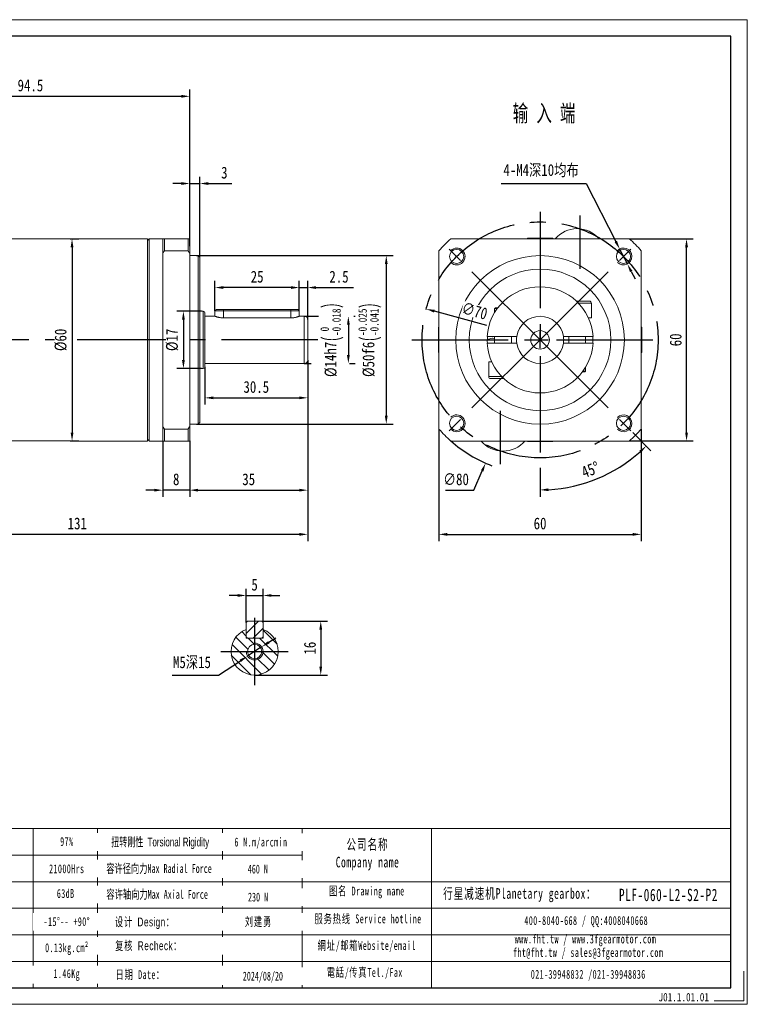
# Model space of a CAD drawing. Header units: millimetres. Extents: x -72 to 341, y -62 to 230.
# Tile 3 of 3: x 125 to 341, y -62 to 230. Entities that reach past the tile are written whole.
import ezdxf

# ---------------------------------------------------------------- set-up
doc = ezdxf.new("R2010")
doc.units = ezdxf.units.MM
doc.header["$LTSCALE"] = 1.5
doc.header["$PDSIZE"] = -1
doc.linetypes.add('CENTER2', pattern=[28.575, 19.05, -3.175, 3.175, -3.175])
doc.layers.get('0').update_dxf_attribs({"lineweight": 18})
doc.layers.get('Defpoints').update_dxf_attribs({"lineweight": 18})
for name, color, linetype in [('1轮廓实线层', 7, 'Continuous'), ('3中心线层', 1, 'CENTER2'), ('6文字层', 3, 'Continuous'), ('7标注层', 4, 'Continuous')]:
    doc.layers.add(name, color=color, linetype=linetype)
doc.layers.add('SLD-0', color=7, linetype='Continuous', lineweight=18)
doc.layers.add('图框_外框线', color=7, linetype='Continuous', lineweight=18)
doc.styles.get("Standard").update_dxf_attribs({"font": 'txt', "width": 0.707})
doc.styles.add('TH_GBDIM', font='txt', dxfattribs={"width": 0.8})
doc.styles.add('标准', font='txt', dxfattribs={"width": 0.667})
doc.styles.add('样式 1', font='txt', dxfattribs={"width": 0.8})
doc.dimstyles.new('TH_GBDIM', dxfattribs={"dimtxt": 3.5, "dimasz": 2.5, "dimexe": 2, "dimexo": 0, "dimgap": 1.5, "dimtad": 1, "dimdec": 1, "dimdsep": 46, "dimtxsty": 'TH_GBDIM', "dimcen": 2.5, "dimdle": 5, "dimclrd": 4, "dimclre": 4, "dimclrt": 3, "dimadec": 0, "dimazin": 2, "dimtfac": 0.714286, "dimtdec": 1, "dimtmove": 0, "dimatfit": 3, "dimfxl": 1, "dimtolj": 1, "dimarcsym": 0})

# ---------------------------------------------------------------- blocks, each defined once
blk = doc.blocks.new('*D65')
at = {"layer": '7标注层', "color": 4, "lineweight": -2}
for p, q in [((267.84, 181.04), (293.03, 181.04)), ((293.03, 181.04), (301.87, 163.84)), ((305.3, 157.17), (303.01, 161.62)), ((306.44, 154.95), (307.58, 152.73))]:
    blk.add_line(p, q, dxfattribs=at)
at = {"layer": '7标注层', "color": 4}
for points in [[(301.5, 163.65), (302.24, 164.03), (303.01, 161.62)], [(306.81, 155.14), (306.07, 154.76), (305.3, 157.17)]]:
    blk.add_solid(points, dxfattribs=at)
at = {"layer": 'Defpoints', "color": 0}
for p in [(303.01, 161.62), (305.3, 157.17)]:
    blk.add_point(p, dxfattribs=at)
at = {"layer": '7标注层', "color": 3, "insert": (279.69, 184.85), "char_height": 3.5, "attachment_point": 5, "style": 'TH_GBDIM'}
blk.add_mtext('\\A1;{4-M4深10均布}{}{}', dxfattribs=at)
blk = doc.blocks.new('*D66')
at = {"layer": '7标注层', "color": 4, "lineweight": -2}
for p, q in [((249.4, 108.19), (249.4, 74.95)), ((309.4, 108.19), (309.4, 74.95)), ((251.9, 76.95), (306.9, 76.95))]:
    blk.add_line(p, q, dxfattribs=at)
at = {"layer": '7标注层', "color": 4}
for points in [[(251.9, 77.37), (251.9, 76.53), (249.4, 76.95)], [(306.9, 76.53), (306.9, 77.37), (309.4, 76.95)]]:
    blk.add_solid(points, dxfattribs=at)
at = {"layer": 'Defpoints', "color": 0}
for p in [(249.4, 108.19), (309.4, 108.19), (309.4, 76.95)]:
    blk.add_point(p, dxfattribs=at)
at = {"layer": '7标注层', "color": 3, "insert": (279.4, 80.16), "char_height": 3.5, "attachment_point": 5, "style": 'TH_GBDIM'}
blk.add_mtext('\\A1;60', dxfattribs=at)
blk = doc.blocks.new('*D67')
at = {"layer": '7标注层', "color": 4, "lineweight": -2}
for p, q in [((305.86, 164.65), (324.85, 164.65)), ((322.85, 107.15), (322.85, 162.15)), ((305.86, 104.65), (324.85, 104.65))]:
    blk.add_line(p, q, dxfattribs=at)
at = {"layer": '7标注层', "color": 4}
for points in [[(323.27, 162.15), (322.44, 162.15), (322.85, 164.65)], [(322.44, 107.15), (323.27, 107.15), (322.85, 104.65)]]:
    blk.add_solid(points, dxfattribs=at)
at = {"layer": 'Defpoints', "color": 0}
for p in [(305.86, 164.65), (322.85, 164.65), (305.86, 104.65)]:
    blk.add_point(p, dxfattribs=at)
at = {"layer": '7标注层', "color": 3, "insert": (319.64, 134.65), "char_height": 3.5, "attachment_point": 5, "rotation": 90, "style": 'TH_GBDIM'}
blk.add_mtext('\\A1;60', dxfattribs=at)
blk = doc.blocks.new('*D73')
at = {"layer": '7标注层', "color": 4, "lineweight": -2}
for p, q in [((210.47, 128.65), (210.47, 74.95)), ((80.97, 98.52), (80.97, 74.95)), ((207.97, 76.95), (83.47, 76.95))]:
    blk.add_line(p, q, dxfattribs=at)
at = {"layer": '7标注层', "color": 4}
for points in [[(83.47, 77.37), (83.47, 76.53), (80.97, 76.95)], [(207.97, 76.53), (207.97, 77.37), (210.47, 76.95)]]:
    blk.add_solid(points, dxfattribs=at)
at = {"layer": 'Defpoints', "color": 0}
for p in [(210.47, 128.65), (80.97, 98.52), (80.97, 76.95)]:
    blk.add_point(p, dxfattribs=at)
at = {"layer": '7标注层', "color": 3, "insert": (142.12, 80.16), "char_height": 3.5, "attachment_point": 5, "style": 'TH_GBDIM'}
blk.add_mtext('\\A1;{131}{}{}', dxfattribs=at)
blk = doc.blocks.new('*D74')
at = {"layer": '7标注层', "color": 4, "lineweight": -2}
for p, q in [((175.47, 164.65), (175.47, 183.04)), ((178.47, 159.15), (178.47, 183.04)), ((172.97, 181.04), (170.47, 181.04)), ((175.47, 181.04), (178.47, 181.04)), ((180.97, 181.04), (187.99, 181.04))]:
    blk.add_line(p, q, dxfattribs=at)
at = {"layer": '7标注层', "color": 4}
for points in [[(172.97, 180.62), (172.97, 181.46), (175.47, 181.04)], [(180.97, 181.46), (180.97, 180.62), (178.47, 181.04)]]:
    blk.add_solid(points, dxfattribs=at)
at = {"layer": 'Defpoints', "color": 0}
for p in [(178.47, 181.04), (175.47, 164.65), (178.47, 159.15)]:
    blk.add_point(p, dxfattribs=at)
at = {"layer": '7标注层', "color": 3, "insert": (185.73, 184.25), "char_height": 3.5, "attachment_point": 5, "style": 'TH_GBDIM'}
blk.add_mtext('\\A1;{3}{}{}', dxfattribs=at)
blk = doc.blocks.new('*D75')
at = {"layer": '7标注层', "color": 4, "lineweight": -2}
for p, q in [((210.47, 128.65), (210.47, 115.45)), ((179.97, 126.65), (179.97, 115.45)), ((182.47, 117.45), (207.97, 117.45))]:
    blk.add_line(p, q, dxfattribs=at)
at = {"layer": '7标注层', "color": 4}
for points in [[(182.47, 117.87), (182.47, 117.04), (179.97, 117.45)], [(207.97, 117.04), (207.97, 117.87), (210.47, 117.45)]]:
    blk.add_solid(points, dxfattribs=at)
at = {"layer": 'Defpoints', "color": 0}
for p in [(210.47, 128.65), (179.97, 126.65), (210.47, 117.45)]:
    blk.add_point(p, dxfattribs=at)
at = {"layer": '7标注层', "color": 3, "insert": (195.22, 120.66), "char_height": 3.5, "attachment_point": 5, "style": 'TH_GBDIM'}
blk.add_mtext('\\A1;30.5', dxfattribs=at)
blk = doc.blocks.new('*D76')
at = {"layer": '7标注层', "color": 4, "lineweight": -2}
for p, q in [((177.47, 159.65), (235.78, 159.65)), ((233.78, 157.15), (233.78, 112.15)), ((177.47, 109.65), (235.78, 109.65))]:
    blk.add_line(p, q, dxfattribs=at)
at = {"layer": '7标注层', "color": 4}
for points in [[(234.19, 157.15), (233.36, 157.15), (233.78, 159.65)], [(233.36, 112.15), (234.19, 112.15), (233.78, 109.65)]]:
    blk.add_solid(points, dxfattribs=at)
at = {"layer": 'Defpoints', "color": 0}
for p in [(177.47, 159.65), (177.47, 109.65), (233.78, 109.65)]:
    blk.add_point(p, dxfattribs=at)
at = {"layer": '7标注层', "color": 3, "insert": (228.91, 134.65), "char_height": 3.5, "attachment_point": 5, "rotation": 90, "style": 'TH_GBDIM'}
blk.add_mtext('\\A1;{%%c50}{}{f6\\H0.7143x;{\\H2x;\\W0.5;(}\\S-0.025^ -0.041;{\\H2x;\\W0.5;)}}', dxfattribs=at)
blk = doc.blocks.new('*D77')
at = {"layer": '7标注层', "color": 4, "lineweight": -2}
for p, q in [((207.97, 143.25), (207.97, 152.18)), ((210.47, 140.65), (210.47, 152.18)), ((205.47, 150.18), (202.97, 150.18)), ((207.97, 150.18), (210.47, 150.18)), ((212.97, 150.18), (224.02, 150.18))]:
    blk.add_line(p, q, dxfattribs=at)
at = {"layer": '7标注层', "color": 4}
for points in [[(205.47, 149.76), (205.47, 150.6), (207.97, 150.18)], [(212.97, 150.6), (212.97, 149.76), (210.47, 150.18)]]:
    blk.add_solid(points, dxfattribs=at)
at = {"layer": 'Defpoints', "color": 0}
for p in [(210.47, 150.18), (207.97, 143.25), (210.47, 140.65)]:
    blk.add_point(p, dxfattribs=at)
at = {"layer": '7标注层', "color": 3, "insert": (219.75, 153.37), "char_height": 3.5, "attachment_point": 5, "style": 'TH_GBDIM'}
blk.add_mtext('\\A1;2.5', dxfattribs=at)
blk = doc.blocks.new('*D78')
at = {"layer": '7标注层', "color": 4, "lineweight": -2}
for p, q in [((182.97, 143.25), (182.97, 152.18)), ((207.97, 143.25), (207.97, 152.18)), ((205.47, 150.18), (185.47, 150.18))]:
    blk.add_line(p, q, dxfattribs=at)
at = {"layer": '7标注层', "color": 4}
for points in [[(185.47, 150.6), (185.47, 149.76), (182.97, 150.18)], [(205.47, 149.76), (205.47, 150.6), (207.97, 150.18)]]:
    blk.add_solid(points, dxfattribs=at)
at = {"layer": 'Defpoints', "color": 0}
for p in [(182.97, 150.18), (182.97, 143.25), (207.97, 143.25)]:
    blk.add_point(p, dxfattribs=at)
at = {"layer": '7标注层', "color": 3, "insert": (195.47, 153.37), "char_height": 3.5, "attachment_point": 5, "style": 'TH_GBDIM'}
blk.add_mtext('\\A1;25', dxfattribs=at)
blk = doc.blocks.new('*D79')
at = {"layer": '7标注层', "color": 4, "lineweight": -2}
for p, q in [((210.47, 106.11), (210.47, 88.06)), ((175.47, 104.65), (175.47, 88.06)), ((177.97, 90.06), (207.97, 90.06))]:
    blk.add_line(p, q, dxfattribs=at)
at = {"layer": '7标注层', "color": 4}
for points in [[(177.97, 90.48), (177.97, 89.64), (175.47, 90.06)], [(207.97, 89.64), (207.97, 90.48), (210.47, 90.06)]]:
    blk.add_solid(points, dxfattribs=at)
at = {"layer": 'Defpoints', "color": 0}
for p in [(210.47, 106.11), (175.47, 104.65), (210.47, 90.06)]:
    blk.add_point(p, dxfattribs=at)
at = {"layer": '7标注层', "color": 3, "insert": (192.97, 93.27), "char_height": 3.5, "attachment_point": 5, "style": 'TH_GBDIM'}
blk.add_mtext('\\A1;35', dxfattribs=at)
blk = doc.blocks.new('*D80')
at = {"layer": '7标注层', "color": 4, "lineweight": -2}
for p, q in [((167.47, 104.65), (167.47, 88.06)), ((175.47, 104.65), (175.47, 88.06)), ((164.97, 90.06), (162.47, 90.06)), ((175.47, 90.06), (167.47, 90.06)), ((177.97, 90.06), (180.47, 90.06))]:
    blk.add_line(p, q, dxfattribs=at)
at = {"layer": '7标注层', "color": 4}
for points in [[(164.97, 89.64), (164.97, 90.48), (167.47, 90.06)], [(177.97, 90.48), (177.97, 89.64), (175.47, 90.06)]]:
    blk.add_solid(points, dxfattribs=at)
at = {"layer": 'Defpoints', "color": 0}
for p in [(167.47, 104.65), (175.47, 104.65), (167.47, 90.06)]:
    blk.add_point(p, dxfattribs=at)
at = {"layer": '7标注层', "color": 3, "insert": (171.47, 93.27), "char_height": 3.5, "attachment_point": 5, "style": 'TH_GBDIM'}
blk.add_mtext('\\A1;8', dxfattribs=at)
blk = doc.blocks.new('*D81')
at = {"layer": '7标注层', "color": 4, "lineweight": -2}
for p, q in [((189.72, 58.82), (187.22, 58.82)), ((192.22, 50.79), (192.22, 60.82)), ((192.22, 58.82), (197.22, 58.82)), ((197.22, 50.79), (197.22, 60.82)), ((199.72, 58.82), (202.22, 58.82))]:
    blk.add_line(p, q, dxfattribs=at)
at = {"layer": '7标注层', "color": 4}
for points in [[(189.72, 58.4), (189.72, 59.23), (192.22, 58.82)], [(199.72, 59.23), (199.72, 58.4), (197.22, 58.82)]]:
    blk.add_solid(points, dxfattribs=at)
at = {"layer": 'Defpoints', "color": 0}
for p in [(197.22, 58.82), (192.22, 50.79), (197.22, 50.79)]:
    blk.add_point(p, dxfattribs=at)
at = {"layer": '7标注层', "color": 3, "insert": (194.72, 62.01), "char_height": 3.5, "attachment_point": 5, "style": 'TH_GBDIM'}
blk.add_mtext('\\A1;5', dxfattribs=at)
blk = doc.blocks.new('*D82')
at = {"layer": '7标注层', "color": 4, "lineweight": -2}
for p, q in [((196.82, 51.19), (216.34, 51.19)), ((214.34, 48.69), (214.34, 37.69)), ((194.72, 35.19), (216.34, 35.19))]:
    blk.add_line(p, q, dxfattribs=at)
at = {"layer": '7标注层', "color": 4}
for points in [[(214.75, 48.69), (213.92, 48.69), (214.34, 51.19)], [(213.92, 37.69), (214.75, 37.69), (214.34, 35.19)]]:
    blk.add_solid(points, dxfattribs=at)
at = {"layer": 'Defpoints', "color": 0}
for p in [(196.82, 51.19), (194.72, 35.19), (214.34, 35.19)]:
    blk.add_point(p, dxfattribs=at)
at = {"layer": '7标注层', "color": 3, "insert": (211.13, 43.19), "char_height": 3.5, "attachment_point": 5, "rotation": 90, "style": 'TH_GBDIM'}
blk.add_mtext('\\A1;16', dxfattribs=at)
blk = doc.blocks.new('*D83')
at = {"layer": '7标注层', "color": 4, "lineweight": -2}
for p, q in [((198.91, 44.92), (201, 46.29)), ((196.81, 43.56), (192.63, 40.83)), ((183.99, 35.19), (190.53, 39.46)), ((170.27, 35.19), (183.99, 35.19))]:
    blk.add_line(p, q, dxfattribs=at)
at = {"layer": '7标注层', "color": 4}
for points in [[(198.68, 45.27), (199.14, 44.57), (196.81, 43.56)], [(190.76, 39.11), (190.3, 39.81), (192.63, 40.83)]]:
    blk.add_solid(points, dxfattribs=at)
at = {"layer": 'Defpoints', "color": 0}
for p in [(196.81, 43.56), (192.63, 40.83)]:
    blk.add_point(p, dxfattribs=at)
at = {"layer": '7标注层', "color": 3, "insert": (176.14, 38.85), "char_height": 3.5, "attachment_point": 5, "style": 'TH_GBDIM'}
blk.add_mtext('\\A1;{M5深15}{}{}', dxfattribs=at)
blk = doc.blocks.new('*D84')
at = {"layer": '7标注层', "color": 4, "lineweight": -2}
for p, q in [((209.47, 141.65), (213.66, 141.65)), ((224.2, 141.65), (224.53, 141.65)), ((222.53, 139.15), (222.53, 130.15)), ((209.47, 127.65), (211.46, 127.65)), ((222.86, 127.65), (224.53, 127.65))]:
    blk.add_line(p, q, dxfattribs=at)
at = {"layer": '7标注层', "color": 4}
for points in [[(222.95, 139.15), (222.12, 139.15), (222.53, 141.65)], [(222.12, 130.15), (222.95, 130.15), (222.53, 127.65)]]:
    blk.add_solid(points, dxfattribs=at)
at = {"layer": 'Defpoints', "color": 0}
for p in [(209.47, 141.65), (209.47, 127.65), (222.53, 127.65)]:
    blk.add_point(p, dxfattribs=at)
at = {"layer": '7标注层', "color": 3, "insert": (217.67, 134.65), "char_height": 3.5, "attachment_point": 5, "rotation": 90, "style": 'TH_GBDIM'}
blk.add_mtext('\\A1;{%%c14}{}{h7\\H0.7143x;{\\H2x;\\W0.5;(}\\S 0^ -0.018;{\\H2x;\\W0.5;)}}', dxfattribs=at)
blk = doc.blocks.new('*D85')
at = {"layer": '7标注层', "color": 4, "lineweight": -2}
for p, q in [((276.9, 134.65), (281.9, 134.65)), ((279.4, 132.15), (279.4, 137.15)), ((259.71, 90.06), (262.23, 95.77)), ((251.36, 90.06), (259.71, 90.06))]:
    blk.add_line(p, q, dxfattribs=at)
blk.add_arc((279.4, 134.65), 40, 228.5904, 249.0341, dxfattribs=at)
at = {"layer": '7标注层', "color": 4}
blk.add_solid([(262.61, 95.6), (261.85, 95.94), (263.24, 98.06)], dxfattribs=at)
at = {"layer": 'Defpoints', "color": 0}
for p in [(295.57, 171.24), (263.24, 98.06)]:
    blk.add_point(p, dxfattribs=at)
at = {"layer": '7标注层', "color": 3, "insert": (254.48, 93.27), "char_height": 3.5, "attachment_point": 5, "style": 'TH_GBDIM'}
blk.add_mtext('\\A1;{∅80}{}{}', dxfattribs=at)
blk = doc.blocks.new('*D87')
at = {"color": 4, "lineweight": -2}
for p, q in [((306.92, 107.14), (312.3, 101.75)), ((279.4, 96.65), (279.4, 88.12))]:
    blk.add_line(p, q, dxfattribs=at)
blk.add_arc((279.4, 134.65), 44.53, 273.2173, 311.7827, dxfattribs=at)
at = {"color": 4}
for points in [[(309.36, 101.14), (308.79, 101.75), (310.89, 103.16)], [(281.89, 90.61), (281.92, 89.77), (279.4, 90.12)]]:
    blk.add_solid(points, dxfattribs=at)
at = {"layer": 'Defpoints', "color": 0}
for p in [(279.4, 172.65), (279.4, 134.65), (306.92, 107.14), (279.4, 96.65), (301.67, 96.09)]:
    blk.add_point(p, dxfattribs=at)
at = {"color": 3, "insert": (294.35, 96.11), "char_height": 3.5, "attachment_point": 5, "rotation": 21.1964, "style": 'TH_GBDIM'}
blk.add_mtext('\\A1;45%%d', dxfattribs=at)
blk = doc.blocks.new('*D88')
at = {"layer": '7标注层', "color": 4, "lineweight": -2}
blk.add_line((263.6, 138.94), (248.04, 143.16), dxfattribs=at)
at = {"layer": '7标注层', "color": 4}
blk.add_solid([(248.15, 143.56), (247.93, 142.76), (245.63, 143.81)], dxfattribs=at)
at = {"layer": 'Defpoints', "color": 0}
for p in [(245.63, 143.81), (313.18, 125.48)]:
    blk.add_point(p, dxfattribs=at)
at = {"layer": '7标注层', "color": 3, "insert": (259.98, 143.25), "char_height": 3.5, "attachment_point": 5, "rotation": 344.8165, "style": 'TH_GBDIM'}
blk.add_mtext('\\A1;∅70', dxfattribs=at)
blk = doc.blocks.new('*D89')
at = {"layer": '7标注层', "color": 4, "lineweight": -2}
for p, q in [((178.97, 143.15), (171.6, 143.15)), ((173.6, 140.65), (173.6, 128.65)), ((178.97, 126.15), (171.6, 126.15))]:
    blk.add_line(p, q, dxfattribs=at)
at = {"layer": '7标注层', "color": 4}
for points in [[(174.02, 140.65), (173.18, 140.65), (173.6, 143.15)], [(173.18, 128.65), (174.02, 128.65), (173.6, 126.15)]]:
    blk.add_solid(points, dxfattribs=at)
at = {"layer": 'Defpoints', "color": 0}
for p in [(178.97, 143.15), (173.6, 126.15), (178.97, 126.15)]:
    blk.add_point(p, dxfattribs=at)
at = {"layer": '7标注层', "color": 3, "insert": (170.26, 134.65), "char_height": 3.5, "attachment_point": 5, "rotation": 90, "style": 'TH_GBDIM'}
blk.add_mtext('\\A1;{%%c17}{}{}', dxfattribs=at)
blk = doc.blocks.new('*D90')
at = {"layer": '7标注层', "color": 4, "lineweight": -2}
for p, q in [((140.01, 164.65), (142.56, 164.65)), ((140.56, 162.15), (140.56, 107.15)), ((140.01, 104.65), (142.56, 104.65))]:
    blk.add_line(p, q, dxfattribs=at)
at = {"layer": '7标注层', "color": 4}
for points in [[(140.98, 162.15), (140.15, 162.15), (140.56, 164.65)], [(140.15, 107.15), (140.98, 107.15), (140.56, 104.65)]]:
    blk.add_solid(points, dxfattribs=at)
at = {"layer": 'Defpoints', "color": 0}
for p in [(140.01, 164.65), (140.01, 104.65), (140.56, 104.65)]:
    blk.add_point(p, dxfattribs=at)
at = {"layer": '7标注层', "color": 3, "insert": (137.22, 134.65), "char_height": 3.5, "attachment_point": 5, "rotation": 90, "style": 'TH_GBDIM'}
blk.add_mtext('\\A1;{%%c60}{}{}', dxfattribs=at)
blk = doc.blocks.new('*D92')
at = {"layer": '7标注层', "color": 4, "lineweight": -2}
for p, q in [((80.97, 162.88), (80.97, 208.92)), ((175.47, 162.49), (175.47, 208.92)), ((83.47, 206.92), (172.97, 206.92))]:
    blk.add_line(p, q, dxfattribs=at)
at = {"layer": '7标注层', "color": 4}
for points in [[(83.47, 207.33), (83.47, 206.5), (80.97, 206.92)], [(172.97, 206.5), (172.97, 207.33), (175.47, 206.92)]]:
    blk.add_solid(points, dxfattribs=at)
at = {"layer": 'Defpoints', "color": 0}
for p in [(175.47, 206.92), (80.97, 162.88), (175.47, 162.49)]:
    blk.add_point(p, dxfattribs=at)
at = {"layer": '7标注层', "color": 3, "insert": (128.22, 210.13), "char_height": 3.5, "attachment_point": 5, "style": 'TH_GBDIM'}
blk.add_mtext('\\A1;94.5', dxfattribs=at)

msp = doc.modelspace()

# ---------------------------------------------------------------- hatches: boundary and pattern name
at = {"linetype": 'Continuous', "lineweight": 0}
h = msp.add_hatch(dxfattribs=at)
h.set_pattern_fill('ANSI31', color=2, scale=0.75, style=0)
h.set_pattern_definition([(45, (-48.9284, -55.558), (-1.683798, 1.683798), [])])
h.paths.add_polyline_path([(192.220575, 46.5925), (192.620575, 46.1925), (196.820575, 46.1925), (197.220575, 46.5925), (197.220575, 50.7925), (196.820575, 51.1925), (192.620575, 51.1925), (192.220575, 50.7925)], flags=0)
h = msp.add_hatch(dxfattribs=at)
h.set_pattern_fill('ANSI31', color=2, scale=0.75, angle=90, style=0)
h.set_pattern_definition([(135, (-48.9284, -55.558), (-1.683798, -1.683798), [])])
edge = h.paths.add_edge_path(flags=0)
edge.add_line((197.220575, 46.1925), (192.220575, 46.1925))
edge.add_line((192.220575, 46.1925), (192.220575, 48.730848))
edge.add_arc((194.720575, 42.1925), 7, 110.92483243, 429.07516757)
edge.add_line((197.220575, 48.730848), (197.220575, 46.1925))
edge = h.paths.add_edge_path(flags=0)
edge.add_arc((194.720575, 42.1925), 2.1, 0, 360)

# ---------------------------------------------------------------- linework, layer by layer
at = {"color": 7, "linetype": 'Continuous', "lineweight": 15}
for p, q in [((290.423627, 167.647258), (290.385145, 167.647258)), ((162.970575, 164.647236), (162.970575, 104.647236)), ((163.470575, 164.647236), (163.470575, 134.647236)), ((167.470575, 160.342566), (167.470575, 164.647236)), ((167.970575, 164.647236), (167.970575, 161.104749)), ((174.970575, 164.647236), (167.970575, 164.647236)), ((174.970575, 161.104749), (174.970575, 164.647236)), ((175.470575, 164.647236), (175.470575, 160.342566)), ((305.861899, 164.647236), (252.946873, 164.647236)), ((275.639386, 164.827236), (283.169386, 164.827236)), ((167.970575, 161.104749), (174.970575, 161.104749)), ((249.404386, 161.104749), (249.404386, 108.189723)), ((309.404386, 108.189723), (309.404386, 161.104749)), ((167.470575, 134.647236), (167.470575, 160.342566)), ((175.470575, 108.951906), (175.470575, 160.342566)), ((177.970575, 109.647236), (177.970575, 159.647236)), ((178.470575, 159.147236), (178.470575, 110.147236)), ((290.166008, 146.147236), (292.216886, 146.147236)), ((292.216886, 146.147236), (294.029386, 146.147236)), ((179.470575, 134.647236), (179.470575, 143.147236)), ((185.470575, 143.247236), (182.970575, 143.247236)), ((183.370575, 143.647236), (185.470575, 143.647236)), ((185.470575, 143.647236), (205.470575, 143.647236)), ((185.470575, 143.647236), (185.470575, 143.247236)), ((205.470575, 143.247236), (185.470575, 143.247236)), ((185.470575, 143.247236), (185.470575, 141.185585)), ((205.470575, 143.247236), (205.470575, 143.647236)), ((205.470575, 143.647236), (207.570575, 143.647236)), ((207.970575, 143.247236), (205.470575, 143.247236)), ((205.470575, 143.247236), (205.470575, 141.185585)), ((266.693269, 143.947236), (265.904386, 143.947236)), ((266.104386, 144.147236), (266.82657, 144.147236)), ((292.529386, 145.522236), (290.797229, 145.522236)), ((294.654386, 145.522236), (292.529386, 145.522236)), ((179.970575, 142.647236), (179.970575, 134.647236)), ((205.470575, 141.185585), (185.470575, 141.185585)), ((209.470575, 134.647236), (209.470575, 141.647236)), ((210.470575, 140.647236), (210.470575, 134.647236)), ((294.654386, 141.147236), (293.750553, 141.147236)), ((249.224386, 130.882236), (249.224386, 138.412236)), ((309.584386, 138.412236), (309.584386, 130.882236)), ((163.470575, 134.647236), (163.470575, 104.647236)), ((167.470575, 108.951906), (167.470575, 134.647236)), ((179.470575, 126.147236), (179.470575, 134.647236)), ((179.970575, 134.647236), (179.970575, 126.647236)), ((209.470575, 127.647236), (209.470575, 134.647236)), ((210.470575, 134.647236), (210.470575, 128.647236)), ((271.971352, 135.647236), (264.187208, 135.647236)), ((294.621564, 135.647236), (286.837421, 135.647236)), ((295.047484, 135.506266), (294.855878, 135.657795)), ((263.769835, 133.644607), (263.745481, 134.154165)), ((264.187208, 133.647236), (271.971352, 133.647236)), ((286.837421, 133.647236), (294.621564, 133.647236)), ((264.154386, 128.147236), (265.058219, 128.147236)), ((264.154386, 123.772236), (266.279386, 123.772236)), ((266.591886, 123.147236), (264.779386, 123.147236)), ((266.279386, 123.772236), (268.011543, 123.772236)), ((268.642765, 123.147236), (266.591886, 123.147236)), ((292.704386, 125.147236), (291.966731, 125.147236)), ((292.115503, 125.347236), (292.904386, 125.347236)), ((167.470575, 104.647236), (167.470575, 108.951906)), ((174.970575, 108.189723), (167.970575, 108.189723)), ((167.970575, 108.189723), (167.970575, 104.647236)), ((174.970575, 104.647236), (174.970575, 108.189723)), ((175.470575, 108.951906), (175.470575, 104.647236)), ((167.970575, 104.647236), (174.970575, 104.647236)), ((252.946873, 104.647236), (305.861899, 104.647236)), ((283.169386, 104.467236), (275.639386, 104.467236)), ((268.385145, 101.647214), (268.423627, 101.647214)), ((192.220575, 50.7925), (192.620575, 51.1925)), ((192.220575, 50.7925), (192.220575, 46.5925)), ((196.820575, 51.1925), (192.620575, 51.1925)), ((196.820575, 51.1925), (197.220575, 50.7925)), ((197.220575, 46.5925), (197.220575, 50.7925)), ((192.220575, 46.1925), (192.220575, 48.730848)), ((197.220575, 48.730848), (197.220575, 46.1925)), ((192.620575, 46.1925), (192.220575, 46.5925)), ((192.220575, 46.1925), (197.220575, 46.1925)), ((196.820575, 46.1925), (192.620575, 46.1925)), ((197.220575, 46.5925), (196.820575, 46.1925))]:
    msp.add_line(p, q, dxfattribs=at)
at = {"color": 7, "linetype": 'Continuous', "lineweight": 15, "flags": 128}
for points in [[(263.745481, 134.154165), (263.759139, 135.466198), (263.769854, 135.650162)], [(295.038866, 135.65097), (295.070204, 134.484148), (295.038891, 133.643889)]]:
    msp.add_lwpolyline(points, dxfattribs=at)
for centre in [(254.655649, 159.395973), (304.153124, 159.395973), (254.655649, 109.898499), (304.153124, 109.898499)]:
    msp.add_circle(centre, 2.1)
at = {"color": 7, "linetype": 'Continuous', "lineweight": 15}
for centre, radius in [((279.404386, 134.647236), 25), ((279.404386, 134.647236), 21), ((279.404386, 134.647236), 2.75), ((279.404386, 134.647236), 2.75), ((194.720575, 42.1925), 2.1)]:
    msp.add_circle(centre, radius, dxfattribs=at)
for centre, radius, start, end in [((290.385145, 159.147258), 8.5, 90, 139.67997746), ((290.423627, 159.147258), 8.5, 40.32002254, 90), ((279.404386, 134.647236), 40, 131.40962211, 138.59037789), ((279.404386, 134.647236), 40, 41.40962211, 48.59037789), ((279.404386, 134.647236), 15.75, 3.64027588, 176.35972412), ((294.029386, 145.522236), 0.625, 0, 90), ((179.470575, 142.647236), 0.5, 0, 90), ((209.470575, 140.647236), 1, 0, 90), ((279.404386, 134.647236), 7, 8.2132107, 171.7867893), ((265.247128, 133.02411), 2.125, 71.98306934, 135.24046322), ((265.487179, 137.70891), 2.125, 255.97720168, 281.32259052), ((279.404386, 134.647236), 7, 171.7867893, 188.2132107), ((279.404386, 134.647236), 7, 351.7867893, 8.2132107), ((279.404386, 134.647236), 15.75, 183.64027588, 356.35972412), ((279.404386, 134.647236), 7, 188.2132107, 351.7867893), ((209.470575, 128.647236), 1, 270, 0), ((179.470575, 126.647236), 0.5, 270, 0), ((264.779386, 123.772236), 0.625, 180, 270), ((279.404386, 134.647236), 40, 221.40962211, 228.59037789), ((279.404386, 134.647236), 40, 311.40962211, 318.59037789), ((268.385145, 110.147214), 8.5, 220.32002254, 270), ((268.423627, 110.147214), 8.5, 270, 319.67997746), ((194.720575, 42.1925), 7, 110.92483243, 69.07516757)]:
    msp.add_arc(centre, radius, start, end, dxfattribs=at)
at = {"color": 4}
for centre, start, end in [((254.655649, 159.395973), 227.0467131, 135), ((304.153124, 159.395973), 225, 137.0467131), ((254.655649, 109.898499), 225, 132.9532869), ((304.153124, 109.898499), 222.9532869, 135), ((194.720575, 42.1925), 180, 90)]:
    msp.add_arc(centre, 2.5, start, end, dxfattribs=at)
at = {"color": 7, "linetype": 'Continuous', "lineweight": 15}
for points in [[(162.970575, 164.647236), (107.968842, 164.647005)], [(163.470575, 164.647236), (162.970575, 164.147236)], [(167.470575, 164.647236), (163.470575, 164.647236)], [(167.470575, 164.647236), (167.970575, 164.647236)], [(174.970575, 164.647236), (175.470575, 164.647236)], [(275.639386, 164.827236), (275.639386, 164.647236)], [(283.169386, 164.647236), (283.169386, 164.827236)], [(167.970575, 161.104749), (167.470575, 160.342566)], [(175.470575, 160.342566), (174.970575, 161.104749)], [(177.970575, 159.647236), (175.470575, 159.647236)], [(178.470575, 159.147236), (177.970575, 159.647236)], [(179.470575, 143.147236), (178.470575, 143.147236)], [(183.370575, 143.647236), (182.970575, 143.247236)], [(182.970575, 143.247236), (182.970575, 141.647236)], [(207.970575, 143.247236), (207.570575, 143.647236)], [(207.970575, 141.647236), (207.970575, 143.247236)], [(266.104386, 144.147236), (265.904386, 143.947236)], [(265.904386, 143.947236), (265.904386, 142.759726)], [(294.654386, 141.147236), (294.654386, 145.522236)], [(182.970575, 141.647236), (179.970575, 141.647236)], [(209.470575, 141.647236), (207.970575, 141.647236)], [(249.404386, 138.412236), (249.224386, 138.412236)], [(309.584386, 138.412236), (309.404386, 138.412236)], [(264.187208, 135.647236), (263.686164, 135.647236)], [(265.904386, 135.647236), (265.904386, 133.647236)], [(270.904386, 133.647236), (270.904386, 135.647236)], [(272.476183, 135.647236), (271.971352, 135.647236)], [(286.837421, 135.647236), (286.332589, 135.647236)], [(287.904386, 135.647236), (287.904386, 133.647236)], [(292.904386, 133.647236), (292.904386, 135.647236)], [(295.122608, 135.647236), (294.621564, 135.647236)], [(263.686164, 133.647236), (264.187208, 133.647236)], [(271.971352, 133.647236), (272.476183, 133.647236)], [(286.332589, 133.647236), (286.837421, 133.647236)], [(294.621564, 133.647236), (295.122608, 133.647236)], [(249.224386, 130.882236), (249.404386, 130.882236)], [(309.404386, 130.882236), (309.584386, 130.882236)], [(178.470575, 126.147236), (179.470575, 126.147236)], [(179.970575, 127.647236), (209.470575, 127.647236)], [(264.154386, 128.147236), (264.154386, 123.772236)], [(292.904386, 125.347236), (292.904386, 126.534746)], [(292.704386, 125.147236), (292.904386, 125.347236)], [(167.470575, 108.951906), (167.970575, 108.189723)], [(174.970575, 108.189723), (175.470575, 108.951906)], [(175.470575, 109.647236), (177.970575, 109.647236)], [(177.970575, 109.647236), (178.470575, 110.147236)], [(107.965271, 104.647943), (162.970575, 104.647236)], [(162.970575, 105.147236), (163.470575, 104.647236)], [(163.470575, 104.647236), (167.470575, 104.647236)], [(167.970575, 104.647236), (167.470575, 104.647236)], [(175.470575, 104.647236), (174.970575, 104.647236)], [(275.639386, 104.647236), (275.639386, 104.467236)], [(283.169386, 104.467236), (283.169386, 104.647236)]]:
    msp.add_open_spline(points, degree=1, dxfattribs=at)
for points, knots in [([(185.470575, 141.185585), (185.337088, 141.187975), (185.066066, 141.192827), (184.673525, 141.230606), (184.300765, 141.286242), (183.958789, 141.355597), (183.650341, 141.432347), (183.387829, 141.508061), (183.177914, 141.575244), (183.040333, 141.622399), (182.972481, 141.646552), (182.977788, 141.644663), (182.979577, 141.644026)], [0, 0, 0, 0, 0.1011220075, 0.2053094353, 0.3063967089, 0.4102015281, 0.5154274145, 0.6235208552, 0.7317291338, 0.8433234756, 0.9472020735, 1, 1, 1, 1]), ([(207.961574, 141.644026), (207.963291, 141.644637), (207.968144, 141.646364), (207.904102, 141.623577), (207.779991, 141.58095), (207.592587, 141.520319), (207.349846, 141.448642), (207.050063, 141.37119), (206.701036, 141.296929), (206.308844, 141.235296), (205.894537, 141.193479), (205.609017, 141.188162), (205.470575, 141.185585)], [0, 0, 0, 0, 0.054383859, 0.1537537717, 0.2559370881, 0.3568245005, 0.4603550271, 0.5665813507, 0.6757691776, 0.7837218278, 0.8951324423, 1, 1, 1, 1])]:
    msp.add_open_spline(points, degree=3, knots=knots, dxfattribs=at)
at = {"layer": '3中心线层'}
for p, q in [((279.404386, 172.647236), (279.404386, 96.647236)), ((291.155067, 171.537309), (291.155067, 155.695686)), ((279.404386, 134.647236), (251.892511, 162.159111)), ((279.404386, 134.647236), (306.916261, 162.159111)), ((213.516684, 134.647236), (77.042839, 134.647236)), ((241.404386, 134.647236), (317.404386, 134.647236)), ((279.404386, 134.647236), (251.892511, 107.135361)), ((279.404386, 134.647236), (306.916261, 107.135361)), ((267.653705, 97.757164), (267.653705, 113.598787)), ((194.720575, 52.1925), (194.720575, 32.1925)), ((184.720575, 42.1925), (204.720575, 42.1925))]:
    msp.add_line(p, q, dxfattribs=at)
msp.add_circle((279.404386, 134.647236), 35, dxfattribs=at)
at = {"layer": 'SLD-0'}
msp.add_line((129.007046, -10.351896), (129.007046, -57.56509), dxfattribs=at)
at = {"layer": '图框_外框线'}
for p, q in [((-35.744293, -10.351896), (335.95927, -10.351896)), ((148.111042, -10.351896), (148.111042, -57.303204)), ((185.24039, -10.351896), (185.24039, -57.56509)), ((208.781815, -10.351896), (208.781815, -57.56509)), ((247.16112, -10.351896), (247.16112, -57.56509)), ((-0.123223, -18.229436), (208.781815, -18.229436)), ((-35.744293, -26.106976), (335.95927, -26.106976)), ((-0.123223, -33.984515), (335.95927, -33.984515)), ((-0.123223, -41.862055), (335.95927, -41.862055)), ((-0.123223, -49.739595), (335.95927, -49.739595))]:
    msp.add_line(p, q, dxfattribs=at)
at = {"layer": '图框_外框线', "color": 3}
msp.add_lwpolyline([(-72.236622, -62.483113), (340.877293, -62.483113), (340.877293, 229.647441), (-72.236622, 229.647441)], close=True, dxfattribs=at)
at = {"layer": '图框_外框线', "color": 3, "lineweight": 25}
msp.add_lwpolyline([(-47.646508, -57.56509), (335.95927, -57.56509), (335.95927, 224.729418), (-47.646508, 224.729418)], close=True, dxfattribs=at)
at = {"layer": '图框_外框线', "color": 3}
msp.add_lwpolyline([(339.893688, -52.647067), (339.893688, -61.499508), (331.041247, -61.499508)], dxfattribs=at)

# ---------------------------------------------------------------- texts
at = {"color": 3, "insert": (271.303212, 204.400029), "char_height": 5, "width": 20.14053042, "attachment_point": 1}
msp.add_mtext('输 入 端', dxfattribs=at)
at = {"layer": '6文字层', "insert": (314.536737, -59.109752), "char_height": 2.5, "width": 43.30442304, "attachment_point": 1, "style": '样式 1'}
msp.add_mtext('J01.1.01.0{\\f宋体|b0|i0|c0|p2;1}', dxfattribs=at)
at = {"layer": 'SLD-0', "color": 1, "attachment_point": 2, "style": '标准'}
for s, insert, char_height, width in [('\\T1.1;97%', (139.004003, -12.866842), 2.6258466, 33.58112349), ('\\T1.1;公司名称\\PCompany name', (228.214882, -13.461797), 3.15101594, 40.79581799), ('\\T1.1;{\\fsimsun|b1|i0|c134|p2;21000Hrs}', (139.004003, -20.959991), 2.62584661, 33.58112349), ('\\T1.1;{\\fSimSun|b1|i0|c134|p2;63dB}', (138.68064, -28.289663), 2.62584661, 17.32749837), ('\\T1.1;图名 Drawing name', (227.999496, -27.559088), 2.62584661, 33.58112349), ('\\T1.1;  行星减速机Planetary gearbox：', (271.80377, -28.014373), 3.15101594, 49.55804451), ('\\pxt5;{\\T1.1; PLF-060-L2-S2-P2}', (316.576099, -28.193146), 3.67618526, 34.07012201), ('{\\T1.1;环境温度 Enviromental Temperature}', (100.513425, -35.822368), 2.62584661, 63.77561097), ('\\T1.1;{\\fSimSun|b1|i0|c134|p2;-15%%D-- +90%%D}', (139.004003, -36.640189), 2.62584661, 22.52524013), ('\\T1.1;服务热线 Service hotline', (228.371859, -35.816009), 2.62584661, 37.41259761), ('\\T1.1;400-8040-668 / QQ:4008040668', (293.099972, -36.317748), 2.62584661, 76.45259881), ('{\\fsimsun|b1|i0|c134|p2;\\T1.1;0.\\fsimsun|b1|i0|c0|p2;13\\fsimsun|b1|i0|c134|p2;kg.cm²}', (139.004003, -44.382063), 2.62584661, 17.75976114), ('\\T1.1;網址/邮箱Website/email', (227.96299, -43.727275), 2.62584661, 38.94299269), ('\\T1.1;www.fht.tw / www.3fgearmotor.com ', (292.857855, -41.787033), 2.62584661, 76.53866329), ('\\T1.1;\\pxt12;fht@fht.tw / sales@3fgearmotor.com ', (293.658108, -45.785503), 2.62584661, 76.53866329), ('\\T1.1;{\\fsimsun|b1|i0|c134|p2;1.46Kg}', (139.004003, -52.060753), 2.62584661, 17.56915561), ('\\T1.1;電話/传真Tel./Fax', (227.374683, -51.700221), 2.62584661, 39.41136276), ('\\T1.1;021-39948832 /021-39948836 ', (293.685565, -52.274342), 2.62584661, 58.44305937)]:
    msp.add_mtext(s, dxfattribs=dict(at, insert=insert, char_height=char_height, width=width))

# ---------------------------------------------------------------- dimensions: what is measured, and where the dimension line sits
dim = msp.add_angular_dim_2l(base=(301.668302, 96.085003), line1=((279.404386, 134.647236), (306.916261, 107.135361)), line2=((279.404386, 172.647236), (279.404386, 96.647236)), dimstyle='TH_GBDIM')
dim.commit()
dim.dimension.update_dxf_attribs({"geometry": '*D87', "text_midpoint": (295.504136, 93.131868), "dimtype": 162})
at = {"layer": '7标注层'}
dim = msp.add_linear_dim(base=(175.470575, 206.918075), p1=(80.970575, 162.875993), p2=(175.470575, 162.494901), dimstyle='TH_GBDIM', dxfattribs=at)
dim.commit()
dim.dimension.update_dxf_attribs({"geometry": '*D92', "text_midpoint": (128.220575, 210.128969)})
for p1, p2, text, override, picture, middle in [((305.296039, 157.17252), (303.010208, 161.619427), '{4-M4深10均布}{}{}', {"dimgap": 1.5, "dimtad": 1, "dimtih": 0, "dimtoh": 1, "dimdec": 0, "dimlfac": 1, "dimse1": 0, "dimse2": 0, "dimsd1": 0, "dimsd2": 0, "dimtix": 0, "dimtofl": 1, "dimatfit": 3}, '*D65', (279.685407, 181.041474)), ((295.56601, 171.236878), (263.242762, 98.057594), '{<>}{}{}', {"dimgap": 1.5, "dimtad": 1, "dimtih": 1, "dimtoh": 1, "dimdec": 1, "dimlfac": 1, "dimse1": 0, "dimse2": 0, "dimsd1": 0, "dimsd2": 0, "dimtix": 0, "dimtofl": 0, "dimatfit": 3}, '*D85', (254.476178, 90.058375)), ((196.814575, 43.55821), (192.626576, 40.826789), '{M5深15}{}{}', {"dimgap": 1.5, "dimtad": 1, "dimtih": 0, "dimtoh": 1, "dimdec": 0, "dimlfac": 1, "dimse1": 0, "dimse2": 0, "dimsd1": 0, "dimsd2": 0, "dimtix": 0, "dimtofl": 1, "dimatfit": 3}, '*D83', (176.13525, 35.1925))]:
    dim = msp.add_diameter_dim_2p(p1=p1, p2=p2, text=text, dimstyle='TH_GBDIM', override=override, dxfattribs=at)
    dim.commit()
    dim.dimension.update_dxf_attribs({"geometry": picture, "text_midpoint": middle, "dimtype": 163})
dim = msp.add_linear_dim(base=(178.470575, 181.041474), p1=(175.470575, 164.647236), p2=(178.470575, 159.147236), text='{<>}{}{}', dimstyle='TH_GBDIM', override={"dimexo": 0, "dimgap": 1.5, "dimtad": 1, "dimjust": 0, "dimdec": 1, "dimlfac": 1, "dimse1": 0, "dimse2": 0, "dimsd1": 0, "dimsd2": 0}, dxfattribs=at)
dim.commit()
dim.dimension.update_dxf_attribs({"geometry": '*D74', "text_midpoint": (185.729235, 184.252367)})
dim = msp.add_linear_dim(base=(322.853931, 164.647236), p1=(305.861899, 104.647236), p2=(305.861899, 164.647236), angle=90, dimstyle='TH_GBDIM', override={"dimexo": 0, "dimgap": 1.5, "dimtad": 1, "dimjust": 0, "dimdec": 5, "dimlfac": 1, "dimse1": 0, "dimse2": 0, "dimsd1": 0, "dimsd2": 0}, dxfattribs=at)
dim.commit()
dim.dimension.update_dxf_attribs({"geometry": '*D67', "text_midpoint": (322.853931, 134.647236), "dimtype": 160})
dim = msp.add_linear_dim(base=(233.775977, 109.647236), p1=(177.470575, 159.647236), p2=(177.470575, 109.647236), angle=90, text='{%%c<>}{}{f6\\H0.7143x;{\\H2x;\\W0.5;(}\\S-0.025^ -0.041;{\\H2x;\\W0.5;)}}', dimstyle='TH_GBDIM', override={"dimexo": 0, "dimgap": 1.5, "dimtad": 1, "dimjust": 0, "dimdec": 5, "dimlfac": 1, "dimse1": 0, "dimse2": 0, "dimsd1": 0, "dimsd2": 0}, dxfattribs=at)
dim.commit()
dim.dimension.update_dxf_attribs({"geometry": '*D76', "text_midpoint": (228.911152, 134.647236)})
for base, p1, p2, picture, middle in [((182.970575, 150.181651), (207.970575, 143.247236), (182.970575, 143.247236), '*D78', (195.470575, 153.372992)), ((210.470575, 150.181651), (207.970575, 143.247236), (210.470575, 140.647236), '*D77', (219.747112, 153.372992)), ((210.470575, 90.058375), (175.470575, 104.647236), (210.470575, 106.113126), '*D79', (192.970575, 93.269269)), ((167.470575, 90.058375), (175.470575, 104.647236), (167.470575, 104.647236), '*D80', (171.470575, 93.269269)), ((197.220575, 58.816477), (192.220575, 50.7925), (197.220575, 50.7925), '*D81', (194.720575, 62.007817))]:
    dim = msp.add_linear_dim(base=base, p1=p1, p2=p2, dimstyle='TH_GBDIM', override={"dimexo": 0, "dimgap": 1.5, "dimtad": 1, "dimjust": 0, "dimdec": 5, "dimlfac": 1, "dimse1": 0, "dimse2": 0, "dimsd1": 0, "dimsd2": 0}, dxfattribs=at)
    dim.commit()
    dim.dimension.update_dxf_attribs({"geometry": picture, "text_midpoint": middle})
dim = msp.add_linear_dim(base=(222.534003, 127.647236), p1=(209.470575, 141.647236), p2=(209.470575, 127.647236), angle=90, text='{%%c<>}{}{h7\\H0.7143x;{\\H2x;\\W0.5;(}\\S 0^ -0.018;{\\H2x;\\W0.5;)}}', dimstyle='TH_GBDIM', override={"dimdec": 5}, dxfattribs=at)
dim.commit()
dim.dimension.update_dxf_attribs({"geometry": '*D84', "text_midpoint": (222.534003, 134.647236), "dimtype": 160})
dim = msp.add_linear_dim(base=(80.970575, 76.950132), p1=(210.470575, 128.647236), p2=(80.970575, 98.521418), text='{131}{}{}', dimstyle='TH_GBDIM', override={"dimexo": 0, "dimgap": 1.5, "dimtad": 1, "dimjust": 0, "dimdec": 5, "dimlfac": 1, "dimse1": 0, "dimse2": 0, "dimsd1": 0, "dimsd2": 0}, dxfattribs=at)
dim.commit()
dim.dimension.update_dxf_attribs({"geometry": '*D73', "text_midpoint": (142.120575, 76.950132), "dimtype": 160})
for base, p1, p2, picture, middle in [((210.470575, 117.453154), (179.970575, 126.647236), (210.470575, 128.647236), '*D75', (195.220575, 117.453154)), ((309.404386, 76.950132), (249.404386, 108.189723), (309.404386, 108.189723), '*D66', (279.404386, 76.950132))]:
    dim = msp.add_linear_dim(base=base, p1=p1, p2=p2, dimstyle='TH_GBDIM', override={"dimexo": 0, "dimgap": 1.5, "dimtad": 1, "dimjust": 0, "dimdec": 5, "dimlfac": 1, "dimse1": 0, "dimse2": 0, "dimsd1": 0, "dimsd2": 0}, dxfattribs=at)
    dim.commit()
    dim.dimension.update_dxf_attribs({"geometry": picture, "text_midpoint": middle, "dimtype": 160})
dim = msp.add_linear_dim(base=(214.33823, 35.1925), p1=(196.820575, 51.1925), p2=(194.720575, 35.1925), angle=90, dimstyle='TH_GBDIM', override={"dimexo": 0, "dimgap": 1.5, "dimtad": 1, "dimjust": 0, "dimdec": 5, "dimlfac": 1, "dimse1": 0, "dimse2": 0, "dimsd1": 0, "dimsd2": 0}, dxfattribs=at)
dim.commit()
dim.dimension.update_dxf_attribs({"geometry": '*D82', "text_midpoint": (211.127336, 43.1925)})

# ---------------------------------------------------------------- next in the draw order: texts
at = {"layer": 'SLD-0', "color": 1, "char_height": 2.62584661, "attachment_point": 2, "style": '标准', "bg_fill": 2}
for s, insert, width in [('{\\T1.1;6 N.m/arcmin}', (196.588203, -13.027995), 33.58112349), ('{\\f宋体|b0|i0|c134|p2;容许径向力Max Radial Force}', (166.354829, -20.894567), 63.77561097), ('{\\f宋体|b0|i0|c134|p2;容许轴向力Max Axial Force}', (165.801056, -28.553005), 63.77561097), ('{\\fSimSun|b0|i0|c134|p2;\\T1.1;设计 \\fArial|b0|i0|c0|p34;Design\\fSimSun|b0|i0|c134|p2;：}', (162.140754, -36.7344), 63.77561097), ('{\\fSimSun|b0|i0|c134|p2;\\T1.1;复核 \\fArial|b0|i0|c0|p34;Recheck\\fSimSun|b0|i0|c134|p2;：}', (163.28293, -43.797375), 63.77561097), ('{\\T1.1;日期 Date：}', (160.793264, -52.37261), 63.77561097)]:
    msp.add_mtext(s, dxfattribs=dict(at, insert=insert, width=width))

# ---------------------------------------------------------------- next in the draw order: wipeouts: each hides what was drawn before it
for points in [[(255.874926, 142.379782), (256.896378, 146.143641), (264.102399, 144.188041), (263.080947, 140.424182)], [(139.262295, 130.713903), (135.362295, 130.713903), (135.362295, 138.580569), (139.262295, 138.580569)], [(172.301519, 130.713903), (168.401519, 130.713903), (168.401519, 138.580569), (172.301519, 138.580569)]]:
    msp.add_wipeout(points).dxf.layer = '1轮廓实线层'

# ---------------------------------------------------------------- next in the draw order: texts
at = {"layer": 'SLD-0', "color": 1, "width": 63.77561097, "attachment_point": 2, "style": '标准', "bg_fill": 2}
for s, insert, char_height in [('{\\f宋体|b0|i0|c134|p2;\\W0.65;扭转刚性 \\fArial|b0|i0|c0|p34;Torsional Rigidity}', (166.702489, -13.012746), 2.62584661), ('{\\fSimSun|b1|i0|c134|p2;\\fSimSun|b1|i0|c0|p2;46\\fSimSun|b1|i0|c134|p2;0 N}', (195.678453, -21.035954), 2.62584661), ('{\\fSimSun|b1|i0|c134|p2;\\fSimSun|b1|i0|c0|p2;23\\fSimSun|b1|i0|c134|p2;0 N}', (195.740049, -29.354221), 2.62584661), ('{\\fSimSun|b0|i0|c134|p2;\\T1.1;刘建勇 }', (195.860536, -36.670174), 2.62584661), ('2024/08/20', (197.181893, -52.804191), 2.6258466)]:
    msp.add_mtext(s, dxfattribs=dict(at, insert=insert, char_height=char_height))

# ---------------------------------------------------------------- next in the draw order: dimensions: what is measured, and where the dimension line sits
at = {"layer": '7标注层'}
dim = msp.add_linear_dim(base=(140.562295, 104.647236), p1=(140.010721, 164.647236), p2=(140.010721, 104.647236), angle=90, text='{%%c<>}{}{}', dimstyle='TH_GBDIM', override={"dimexo": 0, "dimgap": 1.5, "dimtad": 1, "dimjust": 0, "dimdec": 5, "dimlfac": 1, "dimse1": 0, "dimse2": 0, "dimsd1": 0, "dimsd2": 0}, dxfattribs=at)
dim.commit()
dim.dimension.update_dxf_attribs({"geometry": '*D90', "text_midpoint": (137.223612, 134.647236)})
dim = msp.add_diameter_dim_2p(p1=(313.182609, 125.480359), p2=(245.626163, 143.814113), dimstyle='TH_GBDIM', override={"dimgap": 1.5, "dimtad": 1, "dimtih": 0, "dimtoh": 0, "dimdec": 5, "dimlfac": 1, "dimse1": 0, "dimse2": 0, "dimsd1": 0, "dimsd2": 0, "dimtix": 0}, dxfattribs=at)
dim.commit()
dim.dimension.update_dxf_attribs({"geometry": '*D88', "text_midpoint": (259.137452, 140.147362), "dimtype": 163})
dim = msp.add_linear_dim(base=(173.601519, 126.147236), p1=(178.970575, 143.147236), p2=(178.970575, 126.147236), angle=90, text='{%%c<>}{}{}', dimstyle='TH_GBDIM', override={"dimexo": 0, "dimgap": 1.5, "dimtad": 1, "dimjust": 0, "dimdec": 5, "dimlfac": 1, "dimse1": 0, "dimse2": 0, "dimsd1": 0, "dimsd2": 0}, dxfattribs=at)
dim.commit()
dim.dimension.update_dxf_attribs({"geometry": '*D89', "text_midpoint": (173.601519, 134.647236), "dimtype": 160})

doc.saveas('drawing.dxf')
